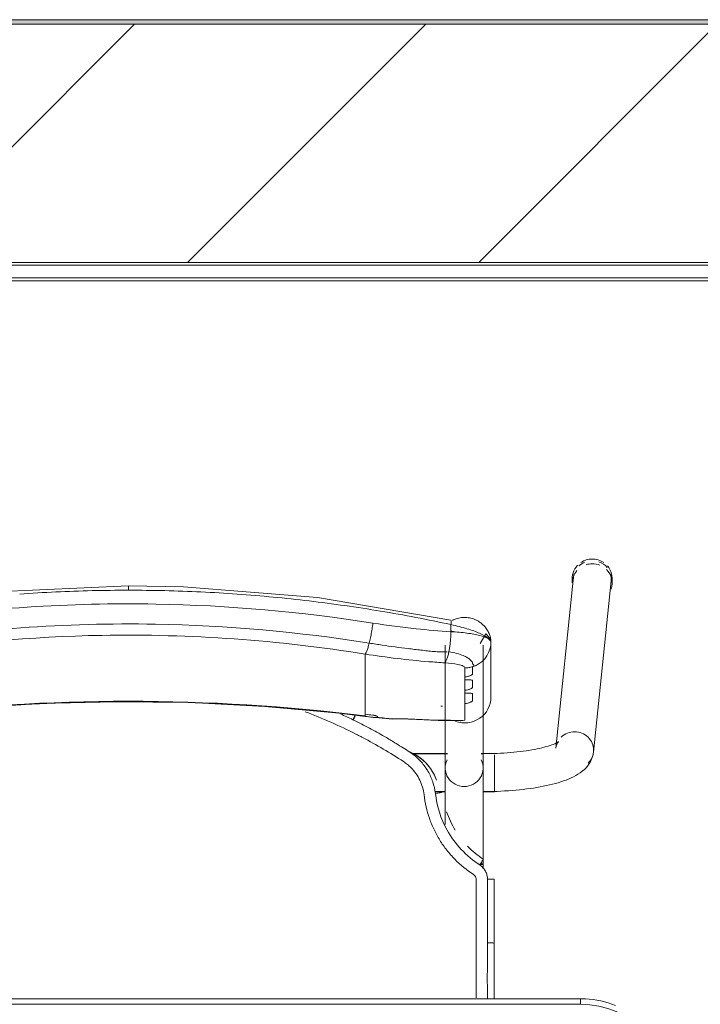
# Model space of a CAD drawing. Header units: metres. Extents: x 3 to 42.2, y -72.9 to -48.7.
# Tile 147 of 189: x 35.762 to 36.134, y -51.58 to -51.043. Entities that reach past the tile are written whole.
import ezdxf

# ---------------------------------------------------------------- set-up
doc = ezdxf.new("R2010")
doc.units = ezdxf.units.M
for name, color, linetype, lineweight in [('A-WALL', 7, 'Continuous', 18), ('A-WALL-PATT', 7, 'Continuous', 18), ('I-FURN', 7, 'Continuous', 18), ('I-WALL', 7, 'Continuous', 18)]:
    doc.layers.add(name, color=color, linetype=linetype, lineweight=lineweight)

# ---------------------------------------------------------------- blocks, each defined once
blk = doc.blocks.new('ConjuntoParaAlunoTamanho6 - CJA06_ConjuntoParaAlunoTamanho6-V46-1PAV')
at = {"layer": 'I-FURN', "color": 253, "true_color": 0xaaaaaa}
for p, q in [((0.24321, 0.29526), (0.23354, 0.20182)), ((0.24254, 0.29456), (0.24254, 0.29197)), ((0.25413, 0.19969), (0.2638, 0.29312)), ((0.2643, 0.29197), (0.2643, 0.29456)), ((0.17315, 0.25812), (0.17315, 0.19097)), ((0.19385, 0.19097), (0.19385, 0.25812)), ((0.1981, 0.22964), (0.1981, 0.25969)), ((0.12943, 0.2438), (0.12943, 0.25317)), ((0.17457, 0.25441), (0.17513, 0.25435)), ((0.1959, 0.25221), (0.19685, 0.25395)), ((0.19685, 0.25395), (0.19754, 0.2558)), ((0.19471, 0.25062), (0.1959, 0.25221)), ((0.12943, 0.24214), (0.12943, 0.2438)), ((0.12943, 0.24214), (0.12943, 0.23653)), ((0.12943, 0.23653), (0.12943, 0.23486)), ((0.18386, 0.23904), (0.18386, 0.24073)), ((0.12943, 0.23486), (0.12943, 0.22925)), ((0.18386, 0.23176), (0.18386, 0.23345)), ((0.12943, 0.22759), (0.12943, 0.22925)), ((0.12943, 0.22759), (0.12943, 0.22197)), ((0.18386, 0.21701), (0.18386, 0.22617)), ((0.12943, 0.22031), (0.12943, 0.22197)), ((0.12946, 0.21915), (0.14434, 0.21757)), ((0.17944, 0.21689), (0.18173, 0.21678)), ((0.17429, 0.19894), (0.15474, 0.19894)), ((0.2, 0.19894), (0.19271, 0.19894)), ((0.17429, 0.19879), (0.15494, 0.19879)), ((0.19385, 0.19879), (0.19271, 0.19879)), ((0.19385, 0.19845), (0.19385, 0.19879)), ((0.19385, 0.19764), (0.19385, 0.19845)), ((0.19385, 0.1916), (0.19385, 0.19367)), ((0.2, 0.1938), (0.2, 0.19814)), ((0.2, 0.18573), (0.2, 0.19364)), ((0.19385, 0.18582), (0.19385, 0.18688)), ((0.19385, 0.18371), (0.19385, 0.18582)), ((0.2, 0.17794), (0.2, 0.1856)), ((0.16757, 0.17809), (0.17268, 0.17809)), ((0.1676, 0.17794), (0.17323, 0.17794)), ((0.19377, 0.17794), (0.2, 0.17794)), ((0.19385, 0.17809), (0.19385, 0.17951)), ((0.19385, 0.13604), (0.19385, 0.13857)), ((0.19983, 0.13021), (0.19982, 0.0953)), ((0.19982, 0.06497), (0.19982, 0.0953)), ((0.247, 0.06497), (-0.247, 0.06497)), ((0.247, 0.06497), (-0.247, 0.06497)), ((0.247, 0.06497), (0.247, 0.06197))]:
    blk.add_line(p, q, dxfattribs=at)
at = {"layer": 'I-FURN', "color": 253, "true_color": 0xaaaaaa, "flags": 128}
for points in [[(0.0001, 0.2904), (-0.07267, 0.28721), (-0.14486, 0.2777), (-0.17603, 0.27161)], [(0.17623, 0.27161), (0.10331, 0.28398), (0.03018, 0.28985), (0.0001, 0.2904)], [(0.17627, 0.2654), (0.17627, 0.26637), (0.17627, 0.26734), (0.17627, 0.26831), (0.17627, 0.26928)], [(0.1981, 0.25971), (0.19792, 0.26092), (0.19739, 0.26208), (0.1954, 0.2642), (0.19227, 0.25896)], [(0.19754, 0.2558), (0.19796, 0.25773), (0.1981, 0.25969)], [(0.1981, 0.25971), (0.1981, 0.2522), (0.1981, 0.24468)], [(0.1981, 0.22964), (0.1981, 0.23715), (0.1981, 0.24467), (0.1981, 0.25218), (0.1981, 0.25969)], [(0.1881, 0.24628), (0.18997, 0.24701), (0.19172, 0.24799)], [(0.19172, 0.24799), (0.19331, 0.2492), (0.19471, 0.25062)], [(0.18386, 0.24073), (0.18386, 0.24195), (0.18386, 0.24317), (0.18386, 0.24439), (0.18386, 0.24561)], [(0.1881, 0.24628), (0.1881, 0.24532), (0.1881, 0.24435), (0.1881, 0.24339), (0.1881, 0.24243)], [(0.18386, 0.23345), (0.18386, 0.23485), (0.18386, 0.23624), (0.18386, 0.23764), (0.18386, 0.23904)], [(0.1881, 0.23868), (0.1881, 0.2378), (0.1881, 0.23692), (0.1881, 0.23603), (0.1881, 0.23515)], [(0.18386, 0.22617), (0.18386, 0.22757), (0.18386, 0.22897), (0.18386, 0.23036), (0.18386, 0.23176)], [(0.1881, 0.23141), (0.1881, 0.23052), (0.1881, 0.22964), (0.1881, 0.22876), (0.1881, 0.22787)], [(-0.12926, 0.21915), (-0.08865, 0.22342), (-0.0479, 0.2261), (-0.00707, 0.22717), (0.03376, 0.22666), (0.07455, 0.22454), (0.11521, 0.22083), (0.12946, 0.21915)], [(0.12943, 0.21937), (0.12943, 0.21961), (0.12943, 0.21984), (0.12943, 0.22007), (0.12943, 0.22031)], [(0.1361, 0.21901), (0.1361, 0.21893), (0.1361, 0.21886), (0.1361, 0.21878), (0.1361, 0.2187)], [(0.15351, 0.21761), (0.16928, 0.2169), (0.18131, 0.21677)], [(0.18173, 0.21678), (0.18279, 0.21686), (0.18386, 0.21701)], [(0.23507, 0.20536), (0.23501, 0.20531), (0.23482, 0.20518), (0.23451, 0.20499), (0.23408, 0.20476), (0.23355, 0.20449), (0.23291, 0.2042), (0.23217, 0.20389), (0.23133, 0.20358), (0.23041, 0.20326), (0.22941, 0.20294), (0.22832, 0.20262), (0.22717, 0.2023), (0.22594, 0.20199), (0.22464, 0.20169), (0.22328, 0.2014), (0.22186, 0.20112), (0.22039, 0.20086), (0.21886, 0.2006), (0.21729, 0.20036), (0.21567, 0.20014), (0.214, 0.19993), (0.2123, 0.19973), (0.21057, 0.19956), (0.2088, 0.1994), (0.207, 0.19926), (0.20518, 0.19913), (0.20334, 0.19903), (0.20148, 0.19894), (0.19961, 0.19888), (0.19772, 0.19883), (0.19583, 0.1988), (0.19394, 0.19879), (0.19385, 0.19879)], [(0.23354, 0.20182), (0.23373, 0.20287), (0.23403, 0.20376), (0.23437, 0.20445), (0.23469, 0.20492), (0.23492, 0.20521), (0.23505, 0.20534), (0.23507, 0.20536)], [(0.25413, 0.19969), (0.25375, 0.19762), (0.25311, 0.19572), (0.25226, 0.19403), (0.25129, 0.19256), (0.25023, 0.19128), (0.24913, 0.19017), (0.24799, 0.18919), (0.24683, 0.18832), (0.24563, 0.18753), (0.24441, 0.18681), (0.24316, 0.18615), (0.24188, 0.18553), (0.24055, 0.18496), (0.23919, 0.18441), (0.23778, 0.1839), (0.23633, 0.18341), (0.23483, 0.18295), (0.2333, 0.18251), (0.23171, 0.1821), (0.23008, 0.1817), (0.22841, 0.18133), (0.2267, 0.18098), (0.22495, 0.18064), (0.22315, 0.18033), (0.22132, 0.18004), (0.21946, 0.17976), (0.21756, 0.17951), (0.21562, 0.17928), (0.21366, 0.17906), (0.21168, 0.17887), (0.20967, 0.1787), (0.20763, 0.17855), (0.20558, 0.17842), (0.20352, 0.17831), (0.20144, 0.17823), (0.19935, 0.17816), (0.19725, 0.17811), (0.19515, 0.17809), (0.19385, 0.17809)], [(0.17315, 0.16015), (0.17315, 0.162), (0.17315, 0.16382), (0.17315, 0.1656), (0.17315, 0.16735), (0.17315, 0.16905), (0.17315, 0.17071), (0.17315, 0.17233), (0.17315, 0.1739), (0.17315, 0.17541), (0.17315, 0.17687), (0.17315, 0.17828), (0.17315, 0.17963), (0.17315, 0.18092), (0.17315, 0.18215), (0.17315, 0.18331), (0.17315, 0.18441), (0.17315, 0.18544), (0.17315, 0.1864), (0.17315, 0.18729), (0.17315, 0.1881), (0.17315, 0.18885), (0.17315, 0.18951), (0.17315, 0.19011), (0.17315, 0.19062), (0.17315, 0.19097)], [(0.19385, 0.19097), (0.19385, 0.19051), (0.19385, 0.18998), (0.19385, 0.18937), (0.19385, 0.18869), (0.19385, 0.18793), (0.19385, 0.1871), (0.19385, 0.18619), (0.19385, 0.18522), (0.19385, 0.18417), (0.19385, 0.18306), (0.19385, 0.18188), (0.19385, 0.18064), (0.19385, 0.17934), (0.19385, 0.17798), (0.19385, 0.17656), (0.19385, 0.17508), (0.19385, 0.17355), (0.19385, 0.17198), (0.19385, 0.17035), (0.19385, 0.16868), (0.19385, 0.16696), (0.19385, 0.16521), (0.19385, 0.16342), (0.19385, 0.16159), (0.19385, 0.15974), (0.19385, 0.15785), (0.19385, 0.15594), (0.19385, 0.15401), (0.19385, 0.15206), (0.19385, 0.15009), (0.19385, 0.14811), (0.19385, 0.14612), (0.19385, 0.14413), (0.19385, 0.14213), (0.19385, 0.14013), (0.19385, 0.13857)], [(0.16841, 0.18432), (0.16841, 0.18434), (0.16841, 0.18435), (0.16841, 0.18437), (0.16841, 0.18438)], [(0.19623, 0.13025), (0.19623, 0.12639), (0.19623, 0.12254), (0.19623, 0.11868), (0.19623, 0.11483), (0.19623, 0.11097), (0.19623, 0.10712), (0.19623, 0.10327), (0.19623, 0.09941), (0.19623, 0.09556)], [(0.2662, 0.06136), (0.26421, 0.06209), (0.2622, 0.06274), (0.26015, 0.06331), (0.25809, 0.06379), (0.25601, 0.0642), (0.25391, 0.06451), (0.25181, 0.06475), (0.24969, 0.0649), (0.24757, 0.06496), (0.247, 0.06497)], [(0.247, 0.06197), (0.1235, 0.06197), (0, 0.06197), (-0.1235, 0.06197), (-0.247, 0.06197)], [(-0.247, 0.06197), (-0.1235, 0.06197), (0, 0.06197), (0.1235, 0.06197), (0.247, 0.06197)]]:
    blk.add_lwpolyline(points, dxfattribs=at)
at = {"layer": 'I-FURN', "color": 253, "true_color": 0xaaaaaa}
for start in [360, 0]:
    blk.add_arc((0.247, 0.01197), 0.05, start, 90, dxfattribs=at)
for centre, major_axis, ratio, start_param, end_param in [((0.25342, 0.29456), (0.01088, 0), 0.965926, 2.404321, 3.312013), ((0.25351, 0.29419), (-0.01029, 0.00107), 0.967158, 5.223081, 5.597593), ((0.25342, 0.29456), (0.01088, 0), 0.965926, 1.570796, 2.182166), ((0.25342, 0.29197), (0.01088, 0), 0.965926, 1.581694, 1.883969), ((0.25342, 0.29456), (-0.01088, 0), 0.965926, 4.098128, 4.712389), ((0.25342, 0.29197), (0.01088, 0), 0.965926, 1.176355, 1.570796), ((0.25351, 0.29419), (-0.01029, 0.00107), 0.967158, 3.921544, 4.46746), ((0.25342, 0.29456), (0.01088, 0), 0.965926, 6.052088, 6.985956), ((0.25342, 0.29197), (0.01088, 0), 0.965926, 2.446266, 3.141593), ((0.25351, 0.29419), (-0.01029, 0.00107), 0.967158, 6.102343, 6.382991), ((0.25342, 0.29197), (0.01088, 0), 0.965926, 5.959867, 7.062609), ((0.25351, 0.29419), (-0.01029, 0.00107), 0.967158, 3.141593, 3.502975), ((0.0001, -0.77159), (1.0211, 0), 0.978148, 1.443771, 1.697822), ((0.0001, -0.77117), (1.0209, 0), 0.978148, 1.443771, 1.697822), ((0.1837, 0.22964), (0.0144, 0), 0.978148, 4.362105, 6.283185), ((0.17947, 0.60128), (0.385, 0), 0.978148, 4.689765, 4.691852), ((0.17947, 0.60356), (0.395, 0), 0.978148, 4.585364, 4.595996), ((0.17947, 0.60221), (0.3948, 0), 0.978148, 4.585364, 4.595936), ((0.17947, 0.60263), (0.395, 0), 0.978148, 4.602237, 4.623287), ((0.14521, 0.22754), (0.00087, 0.00996), 0.018501, 2.93296, 3.325659), ((0.17947, 0.60336), (0.395, 0), 0.978148, 4.644485, 4.723499), ((0.24383, 0.20075), (-0.01029, 0.00107), 0.967158, 4.812195, 5.597593), ((0.24383, 0.20075), (-0.01029, 0.00107), 0.967158, 3.241398, 4.812195), ((0.24383, 0.20075), (-0.01029, 0.00107), 0.967158, 2.456, 3.241398), ((0.1835, 0.19097), (0.01035, 0), 0.978148, 2.686587, 4.712389), ((0.1835, 0.19097), (0.01035, 0), 0.978148, 4.712389, 6.738191), ((0.1835, 0.13857), (0.01035, 0), 0.069756, 5.759587, 6.776353)]:
    blk.add_ellipse(centre, major_axis=major_axis, ratio=ratio, start_param=start_param, end_param=end_param, dxfattribs=at)
for points in [[(0.0001, 0.29036), (0.0001, 0.29029), (0.0001, 0.29001), (0.0001, 0.28916), (0.0001, 0.28841), (0.0001, 0.28802)], [(-0.03953, 0.28708), (-0.04612, 0.28677), (-0.05271, 0.28638), (-0.05929, 0.28591)], [(-0.01972, 0.28779), (-0.02633, 0.28763), (-0.03293, 0.2874), (-0.03953, 0.28708)], [(0.0001, 0.28802), (-0.00651, 0.28802), (-0.01312, 0.28795), (-0.01972, 0.28779)], [(0.01992, 0.28779), (0.01332, 0.28795), (0.00671, 0.28802), (0.0001, 0.28802)], [(0.03973, 0.28708), (0.03313, 0.2874), (0.02653, 0.28763), (0.01992, 0.28779)], [(0.0595, 0.28591), (0.05292, 0.28638), (0.04633, 0.28677), (0.03973, 0.28708)], [(0.07921, 0.28427), (0.07265, 0.28489), (0.06608, 0.28544), (0.0595, 0.28591)], [(0.09885, 0.28217), (0.09232, 0.28294), (0.08577, 0.28365), (0.07921, 0.28427)], [(0.11839, 0.27961), (0.11189, 0.28054), (0.10538, 0.28139), (0.09885, 0.28217)], [(0.13782, 0.27661), (0.13136, 0.27768), (0.12489, 0.27868), (0.11839, 0.27961)], [(0.15712, 0.27316), (0.15071, 0.27438), (0.14427, 0.27553), (0.13782, 0.27661)], [(0.13164, 0.25914), (0.13175, 0.25959), (0.13198, 0.26053), (0.13231, 0.26203), (0.13262, 0.26359), (0.13292, 0.2652), (0.1332, 0.26684), (0.13344, 0.26848), (0.13359, 0.26956), (0.13366, 0.2701)], [(0.17627, 0.26928), (0.16991, 0.27065), (0.16353, 0.27194), (0.15712, 0.27316)], [(0.17627, 0.26928), (0.17633, 0.26966), (0.17642, 0.27037), (0.17644, 0.2712), (0.17636, 0.27149), (0.1763, 0.27156)], [(0.17513, 0.25435), (0.1752, 0.25471), (0.17534, 0.25544), (0.17553, 0.25659), (0.17571, 0.25778), (0.17586, 0.25902), (0.17599, 0.26028), (0.1761, 0.26156), (0.17618, 0.26285), (0.17624, 0.26413), (0.17626, 0.26498), (0.17627, 0.2654)], [(0.1981, 0.25969), (0.1981, 0.26035), (0.19703, 0.26165), (0.19239, 0.26338), (0.18523, 0.2647), (0.17934, 0.26523), (0.17627, 0.2654)], [(0.17811, 0.26528), (0.17751, 0.26545), (0.1769, 0.26561), (0.17629, 0.26577)], [(0.12943, 0.25317), (0.12952, 0.25327), (0.1297, 0.25353), (0.13, 0.25409), (0.13031, 0.25481), (0.13064, 0.25568), (0.13097, 0.2567), (0.1313, 0.25786), (0.13153, 0.2587), (0.13164, 0.25914)], [(0.17285, 0.2484), (0.17297, 0.2485), (0.1732, 0.24877), (0.17355, 0.24934), (0.17389, 0.25006), (0.17423, 0.25093), (0.17455, 0.25195), (0.17485, 0.25308), (0.17504, 0.25392), (0.17513, 0.25435)], [(0.18386, 0.24561), (0.18422, 0.24561), (0.18494, 0.24565), (0.18601, 0.24578), (0.18707, 0.24599), (0.18776, 0.24617), (0.1881, 0.24628)], [(0.12434, 0.2095), (0.11529, 0.21408), (0.10607, 0.21814), (0.09666, 0.22168)], [(0.11594, 0.2205), (0.11821, 0.21947), (0.12046, 0.21841), (0.1227, 0.21732)], [(0.1227, 0.21732), (0.12291, 0.21776), (0.12336, 0.21866), (0.12377, 0.21945), (0.12395, 0.2198)], [(0.12436, 0.21651), (0.12408, 0.21665), (0.12353, 0.21692), (0.12297, 0.21719), (0.1227, 0.21732)], [(0.12334, 0.21813), (0.12319, 0.21783), (0.12304, 0.21753), (0.12289, 0.21723)], [(0.12395, 0.21936), (0.12377, 0.21898), (0.12356, 0.21856), (0.12335, 0.21813)], [(0.14098, 0.20758), (0.13826, 0.20916), (0.13276, 0.21224), (0.12717, 0.21512), (0.12436, 0.21651)], [(0.1336, 0.21981), (0.13377, 0.21979), (0.1341, 0.21974), (0.13456, 0.21967), (0.13499, 0.21957), (0.13538, 0.21946), (0.13569, 0.21935), (0.13593, 0.21923), (0.13606, 0.21912), (0.1361, 0.21905), (0.1361, 0.21901)], [(0.1361, 0.2187), (0.1361, 0.21868), (0.13609, 0.21865), (0.13607, 0.21862), (0.13605, 0.2186)], [(0.14432, 0.21779), (0.14576, 0.21776), (0.1486, 0.21775), (0.15133, 0.21782), (0.15267, 0.21788)], [(0.15267, 0.21788), (0.1532, 0.21758), (0.15369, 0.21752), (0.15417, 0.21772)], [(0.12798, 0.20762), (0.12738, 0.20794), (0.12617, 0.20857), (0.12495, 0.20919), (0.12434, 0.2095)], [(0.1504, 0.19445), (0.14673, 0.19684), (0.13935, 0.20142), (0.13181, 0.20561), (0.12798, 0.20762)], [(0.14635, 0.20432), (0.14546, 0.20487), (0.14368, 0.20597), (0.14188, 0.20704), (0.14098, 0.20758)], [(0.15378, 0.19963), (0.15256, 0.20043), (0.1501, 0.202), (0.14762, 0.20355), (0.14638, 0.20431)], [(0.15863, 0.1971), (0.15703, 0.19822), (0.15531, 0.19916), (0.1535, 0.1999)], [(0.15374, 0.19972), (0.15472, 0.19931), (0.15575, 0.19881), (0.1568, 0.1982)], [(0.1625, 0.1911), (0.16134, 0.1928), (0.15869, 0.19594), (0.1555, 0.19851), (0.15378, 0.19963)], [(0.15448, 0.19112), (0.15386, 0.19174), (0.15256, 0.19292), (0.15114, 0.19396), (0.1504, 0.19445)], [(0.16156, 0.17636), (0.16124, 0.17915), (0.15968, 0.18454), (0.15645, 0.18912), (0.15448, 0.19112)], [(0.16371, 0.18924), (0.16352, 0.18955), (0.16313, 0.19018), (0.16271, 0.1908), (0.1625, 0.1911)], [(0.16774, 0.17706), (0.1675, 0.1792), (0.16656, 0.18343), (0.16479, 0.18738), (0.16371, 0.18924)], [(0.16501, 0.19076), (0.16537, 0.19026), (0.16604, 0.18925), (0.16695, 0.18767), (0.16775, 0.18603), (0.1682, 0.1849), (0.16841, 0.18432)], [(0.17146, 0.1778), (0.17147, 0.17776), (0.17128, 0.17766), (0.17046, 0.17746), (0.16921, 0.17725), (0.16823, 0.17712), (0.16774, 0.17706)], [(0.1786, 0.15703), (0.17667, 0.16018), (0.1751, 0.16355), (0.1739, 0.16704)], [(0.19391, 0.14119), (0.19084, 0.14321), (0.18795, 0.1456), (0.18537, 0.14827)], [(0.19199, 0.13805), (0.19225, 0.13846), (0.19278, 0.13928), (0.19344, 0.14033), (0.19385, 0.14103), (0.19393, 0.14119), (0.19391, 0.14119)], [(0.19623, 0.13025), (0.19622, 0.13104), (0.19604, 0.13255), (0.19519, 0.13473), (0.19383, 0.13663), (0.19265, 0.13762), (0.19199, 0.13805)], [(0.19, 0.13025), (0.19, 0.1305), (0.18994, 0.13099), (0.18966, 0.1317), (0.18922, 0.13231), (0.18884, 0.13263), (0.18863, 0.13277)], [(0.19, 0.09555), (0.19, 0.09868), (0.19, 0.10482), (0.19, 0.11314), (0.19, 0.12173), (0.19, 0.1274), (0.19, 0.13025)], [(0.19982, 0.1302), (0.19984, 0.13021), (0.19969, 0.13022), (0.19891, 0.13024), (0.1977, 0.13025), (0.19672, 0.13025), (0.19623, 0.13025)], [(0.19982, 0.1302), (0.19982, 0.12729), (0.19982, 0.12438), (0.19982, 0.12147)], [(0.19982, 0.09529), (0.19982, 0.1011), (0.19982, 0.11273), (0.19982, 0.12438), (0.19982, 0.1302)], [(0.19982, 0.11273), (0.19982, 0.10691), (0.19982, 0.1011), (0.19982, 0.09528)], [(0.19623, 0.09556), (0.19662, 0.09556), (0.19701, 0.09556), (0.19738, 0.09555)], [(0.19738, 0.09555), (0.19775, 0.09554), (0.1981, 0.09553), (0.19841, 0.09551)], [(0.19982, 0.0953), (0.19982, 0.0953), (0.19982, 0.09529), (0.19982, 0.09529)], [(0.19982, 0.06497), (0.19982, 0.07507), (0.19982, 0.08518), (0.19982, 0.09529)], [(0.19982, 0.07534), (0.19982, 0.07188), (0.19982, 0.06842), (0.19982, 0.06497)]]:
    blk.add_open_spline(points, degree=3, dxfattribs=at)
for points, knots in [([(-0.12475, 0.27143), (-0.07876, 0.2782), (0.00815, 0.28389), (0.09466, 0.27626), (0.13366, 0.2701)], [-0.9669492, -0.9669492, -0.9669492, -0.9669492, -0.4444444, 0, 0, 0, 0]), ([(-0.13144, 0.25914), (-0.08343, 0.26683), (0.00512, 0.27318), (0.09323, 0.26529), (0.13164, 0.25914)], [-1, -1, -1, -1, -0.444444, 0, 0, 0, 0]), ([(0.13366, 0.2701), (0.14155, 0.26885), (0.15578, 0.26699), (0.16997, 0.2658), (0.17627, 0.2654)], [-1, -1, -1, -1, -0.444444, 0, 0, 0, 0]), ([(0.17627, 0.26928), (0.1778, 0.26895), (0.18084, 0.26823), (0.1851, 0.26704), (0.18885, 0.26578), (0.19302, 0.26411), (0.19708, 0.26187), (0.1981, 0.26034), (0.1981, 0.25971)], [0, 0, 0, 0, 0.125, 0.25, 0.375, 0.5, 0.75, 1, 1, 1, 1]), ([(0.17706, 0.27156), (0.1777, 0.27189), (0.17929, 0.27256), (0.18196, 0.27315), (0.18496, 0.2732), (0.18741, 0.27274), (0.18905, 0.27216), (0.18996, 0.27176), (0.19062, 0.27143), (0.19127, 0.27106), (0.19212, 0.27051), (0.19313, 0.26973), (0.19423, 0.2687), (0.19516, 0.26763), (0.19594, 0.26656), (0.1966, 0.26547), (0.19712, 0.26439), (0.19752, 0.26334), (0.1978, 0.26234), (0.19804, 0.26108), (0.1981, 0.26023), (0.1981, 0.25971)], [0.3292159, 0.3292159, 0.3292159, 0.3292159, 0.375, 0.4375, 0.5, 0.5625, 0.59375, 0.609375, 0.625, 0.640625, 0.65625, 0.6875, 0.71875, 0.75, 0.78125, 0.8125, 0.84375, 0.875, 0.90625, 0.9375, 1, 1, 1, 1]), ([(0.12943, 0.25317), (0.08224, 0.26075), (-0.00484, 0.26702), (-0.09148, 0.25924), (-0.12923, 0.25317)], [-1, -1, -1, -1, -0.444444, 0, 0, 0, 0]), ([(0.13164, 0.25914), (0.13399, 0.25877), (0.13871, 0.25805), (0.14577, 0.25706), (0.15166, 0.25629), (0.15577, 0.2558), (0.15812, 0.25552), (0.15988, 0.25532), (0.16163, 0.25511), (0.16339, 0.25489), (0.16514, 0.25469), (0.16691, 0.25455), (0.16868, 0.25447), (0.17104, 0.2544), (0.17282, 0.25442), (0.17401, 0.25447)], [0, 0, 0, 0, 0.166667, 0.333333, 0.5, 0.583333, 0.625, 0.666667, 0.708333, 0.75, 0.791667, 0.833333, 0.875, 0.916667, 1, 1, 1, 1]), ([(0.19589, 0.26257), (0.19565, 0.26263), (0.19517, 0.26271), (0.1947, 0.26267), (0.19448, 0.26263)], [0.3140409, 0.3140409, 0.3140409, 0.3140409, 0.375, 0.4333514, 0.4333514, 0.4333514, 0.4333514]), ([(0.1981, 0.25971), (0.1981, 0.26024), (0.19787, 0.26101), (0.19723, 0.26183), (0.19682, 0.26214), (0.1966, 0.26226)], [0, 0, 0, 0, 0.125, 0.1875, 0.25, 0.25, 0.25, 0.25]), ([(0.12943, 0.25317), (0.13522, 0.25225), (0.14681, 0.25064), (0.16129, 0.24919), (0.16997, 0.24858), (0.17285, 0.2484)], [0, 0, 0, 0, 0.4, 0.8, 1, 1, 1, 1]), ([(0.17513, 0.25435), (0.17661, 0.25414), (0.17948, 0.25358), (0.18284, 0.25246), (0.1849, 0.25145), (0.18608, 0.25069), (0.18754, 0.24953), (0.18812, 0.24854), (0.1881, 0.24778)], [0, 0, 0, 0, 0.2, 0.4, 0.55, 0.625, 0.7, 1, 1, 1, 1]), ([(0.17285, 0.2484), (0.17555, 0.24823), (0.17966, 0.24775), (0.18317, 0.24668), (0.18386, 0.24597), (0.18386, 0.24561)], [0, 0, 0, 0, 0.444444, 0.722222, 1, 1, 1, 1]), ([(0.1881, 0.24778), (0.18821, 0.24772), (0.18836, 0.24763), (0.18849, 0.24751), (0.18856, 0.24744), (0.1886, 0.24738), (0.18864, 0.24733), (0.1887, 0.24726), (0.18876, 0.24718), (0.1888, 0.24708), (0.18879, 0.247), (0.18877, 0.24693), (0.18873, 0.24686), (0.18866, 0.24676), (0.1885, 0.24657), (0.18828, 0.2464), (0.1881, 0.24628)], [0, 0, 0, 0, 0.166667, 0.25, 0.291667, 0.333333, 0.375, 0.416667, 0.5, 0.583333, 0.625, 0.666667, 0.708333, 0.75, 0.833333, 1, 1, 1, 1]), ([(0.1881, 0.24243), (0.1881, 0.24236), (0.18804, 0.24222), (0.18782, 0.24198), (0.18743, 0.2417), (0.18691, 0.24142), (0.18629, 0.24117), (0.18532, 0.24088), (0.18448, 0.24075), (0.18386, 0.24073)], [0, 0, 0, 0, 0.125, 0.25, 0.375, 0.5, 0.625, 0.75, 1, 1, 1, 1]), ([(0.18386, 0.23904), (0.18448, 0.23902), (0.18532, 0.23903), (0.18629, 0.23904), (0.18691, 0.23904), (0.18743, 0.23902), (0.18782, 0.23896), (0.18804, 0.23885), (0.1881, 0.23875), (0.1881, 0.23868)], [0, 0, 0, 0, 0.25, 0.375, 0.5, 0.625, 0.75, 0.875, 1, 1, 1, 1]), ([(0.1881, 0.23515), (0.1881, 0.23508), (0.18804, 0.23494), (0.18782, 0.2347), (0.18743, 0.23442), (0.18691, 0.23414), (0.18629, 0.23389), (0.18532, 0.2336), (0.18448, 0.23348), (0.18386, 0.23345)], [0, 0, 0, 0, 0.125, 0.25, 0.375, 0.5, 0.625, 0.75, 1, 1, 1, 1]), ([(0.18386, 0.23176), (0.18448, 0.23175), (0.18532, 0.23175), (0.18629, 0.23176), (0.18691, 0.23176), (0.18743, 0.23174), (0.18782, 0.23168), (0.18804, 0.23158), (0.1881, 0.23147), (0.1881, 0.23141)], [0, 0, 0, 0, 0.25, 0.375, 0.5, 0.625, 0.75, 0.875, 1, 1, 1, 1]), ([(0.1881, 0.22787), (0.1881, 0.22781), (0.18804, 0.22767), (0.18782, 0.22742), (0.18743, 0.22714), (0.18691, 0.22687), (0.18629, 0.22661), (0.18532, 0.22633), (0.18448, 0.2262), (0.18386, 0.22617)], [0, 0, 0, 0, 0.125, 0.25, 0.375, 0.5, 0.625, 0.75, 1, 1, 1, 1]), ([(0.13605, 0.2186), (0.13602, 0.21857), (0.13593, 0.21853), (0.13575, 0.2185), (0.13549, 0.21849), (0.13508, 0.2185), (0.13445, 0.21856), (0.1339, 0.21862), (0.1336, 0.21866)], [0, 0, 0, 0, 0.125, 0.25, 0.375, 0.5, 0.75, 1, 1, 1, 1]), ([(0.15683, 0.19818), (0.15764, 0.19771), (0.15919, 0.19669), (0.16207, 0.19434), (0.16393, 0.19226), (0.16501, 0.19076)], [0, 0, 0, 0, 0.25, 0.5, 1, 1, 1, 1]), ([(0.16841, 0.18438), (0.16796, 0.18563), (0.16686, 0.18807), (0.16383, 0.19273), (0.16081, 0.19558), (0.15863, 0.1971)], [0, 0, 0, 0, 0.25, 0.5, 1, 1, 1, 1]), ([(0.18863, 0.13277), (0.18486, 0.13521), (0.17974, 0.13937), (0.17389, 0.14605), (0.17007, 0.15149), (0.1669, 0.15732), (0.16353, 0.16552), (0.16208, 0.17192), (0.16156, 0.17636)], [0, 0, 0, 0, 0.25, 0.375, 0.5, 0.625, 0.75, 1, 1, 1, 1]), ([(0.16774, 0.17706), (0.16854, 0.1701), (0.17345, 0.15474), (0.18461, 0.14281), (0.19199, 0.13805)], [0, 0, 0, 0, 0.444444, 1, 1, 1, 1]), ([(0.19, 0.06548), (0.19, 0.06617), (0.19, 0.06811), (0.19, 0.07088), (0.19, 0.07365), (0.19, 0.07618), (0.19, 0.07838), (0.19, 0.0801), (0.19, 0.08153), (0.19, 0.08284), (0.19, 0.08398), (0.19, 0.08486), (0.19, 0.08558), (0.19, 0.08626), (0.19, 0.0868), (0.19, 0.08716), (0.19, 0.08749), (0.19, 0.08795), (0.19, 0.08848), (0.19, 0.089), (0.19, 0.08963), (0.19, 0.09074), (0.19, 0.09261), (0.19, 0.0945), (0.19, 0.09555)], [0.4659091, 0.4659091, 0.4659091, 0.4659091, 0.4772727, 0.5, 0.5227273, 0.5454545, 0.5681818, 0.5909091, 0.6136364, 0.6363636, 0.6590909, 0.6818182, 0.7045455, 0.7272727, 0.75, 0.7727273, 0.7954545, 0.8181818, 0.8409091, 0.8636364, 0.8863636, 0.9090909, 0.9545455, 1, 1, 1, 1]), ([(0.19618, 0.06498), (0.19616, 0.06721), (0.1961, 0.07741), (0.19616, 0.08755), (0.19623, 0.09556)], [0.8400419, 0.8400419, 0.8400419, 0.8400419, 0.875, 1, 1, 1, 1]), ([(0.19841, 0.09551), (0.19872, 0.09549), (0.19926, 0.09545), (0.19973, 0.09538), (0.19982, 0.09532), (0.19982, 0.0953)], [0.4, 0.4, 0.4, 0.4, 0.6, 0.8, 0.9699288, 0.9699288, 0.9699288, 0.9699288])]:
    blk.add_open_spline(points, degree=3, knots=knots, dxfattribs=at)
blk = doc.blocks.new('4 GRE - ESCOLA DE CINEMA E AUDIOVISUAL CINE REX R07_rvt-1-1PAV')
at = {"layer": 'A-WALL-PATT', "true_color": 0xd4d4d4}
h = blk.add_hatch(dxfattribs=at)
h.set_pattern_fill('FP_1', color=254, style=0, pattern_type=2)
h.set_pattern_definition([(50, (21.555, -62.929), (0.5465545, -0.047815), [0.05715, -0.62865]), (355, (21.555, -62.929), (-0.105728, 0.573166), [0.04572, -0.50292]), (100.451, (21.601, -62.933), (0.440828, 0.525349), [0.04857, -0.53427]), (46.184, (21.555, -62.776), (0.813237, -0.12613), [0.08573, -0.94298]), (96.636, (21.623, -62.787), (0.712212, 0.742287), [0.07286, -0.80141]), (351.184, (21.555, -62.776), (0.712217, 0.742274), [0.06858, -0.75438]), (21, (21.631, -62.814), (0.454846, -0.306795), [0.05715, -0.62865]), (326, (21.631, -62.814), (0.185405, 0.55256), [0.04572, -0.50292]), (71.451, (21.669, -62.84), (0.640251, 0.245763), [0.04857, -0.53427]), (37.5, (21.555, -62.929), (0.009261, 0.2536672), [0.02515, -0.47168, 0.02515, -0.48539, -0.50482]), (37.5, (21.555, -62.929), (0.009261, 0.2536672), [-1.007, 0.02515, -0.47968]), (7.5, (21.555, -62.929), (0.2004558, 0.300546), [0.02515, -0.26594, 0.02515, -0.46025, -0.1924]), (7.5, (21.555, -62.929), (0.2004558, 0.300546), [-0.77648, 0.02515, -0.16726]), (327.5, (21.385, -62.929), (0.4067682, -0.0171882), [0.02515, -0.16535, 0.02515, -0.56921, -0.78867]), (327.5, (21.385, -62.929), (0.4067682, -0.0171882), [-0.78486, 0.02515, -0.76352]), (317.5, (21.309, -62.929), (0.444383, 0.0762794), [0.02515, -0.2225, 0.02515, -0.36957, -0.56007]), (317.5, (21.309, -62.929), (0.444383, 0.0762794), [-0.64237, 0.02515, -0.53492])])
h.paths.add_polyline_path([(42.15042, -51.04545), (42.15042, -51.04295), (40.31484, -51.04295), (40.31484, -51.04545), (40.91752, -51.04545)])
h.paths.add_polyline_path([(40.16734, -51.04545), (40.16984, -51.04545), (40.16984, -51.04295), (22.58484, -51.04295), (22.58484, -51.04545), (39.68462, -51.04545)])
h.paths.add_polyline_path([(22.43734, -51.04545), (22.43984, -51.04545), (22.43984, -51.04295), (21.54734, -51.04295), (21.54734, -51.04545), (22.42402, -51.04545)])
h = blk.add_hatch(dxfattribs=at)
h.set_pattern_fill('FP_2', color=254, style=0, pattern_type=2)
h.set_pattern_definition([(45, (21.555, -62.929), (-0.0795495, 0.0795495), [])])
h.paths.add_polyline_path([(40.19234, -51.17545), (40.19234, -51.04545), (22.56234, -51.04545), (22.56234, -51.17545), (39.8676, -51.17545), (39.8676, -51.04612), (40.1676, -51.04612), (40.1676, -51.17545), (40.16984, -51.17545)])
at = {"layer": 'A-WALL-PATT', "true_color": 0xeaeaea}
h = blk.add_hatch(dxfattribs=at)
h.set_pattern_fill('FP_21', color=254, style=0, pattern_type=2)
h.set_pattern_definition([(0, (21.555, -62.929), (0.381, 0.381), [0.1905, -0.5715]), (45, (21.65, -62.929), (-1.90495, 1.90495), []), (90, (21.65, -63.024), (-0.381, 0.381), [0.1905, -0.5715])])
h.paths.add_polyline_path([(39.8676, -51.17695), (39.8676, -51.17545), (35.16734, -51.17545), (35.16734, -51.17695), (39.68462, -51.17695)])
at = {"layer": 'A-WALL', "color": 253, "true_color": 0xaaaaaa}
for p, q in [((22.58484, -51.04295), (40.16984, -51.04295)), ((22.58734, -51.04545), (40.16734, -51.04545)), ((39.8676, -51.17545), (35.16734, -51.17545)), ((39.8676, -51.17695), (35.16734, -51.17695)), ((39.8591, -51.18395), (35.16734, -51.18395)), ((35.16734, -51.18545), (39.8576, -51.18545))]:
    blk.add_line(p, q, dxfattribs=at)
at = {"layer": 'I-WALL', "color": 253, "true_color": 0xaaaaaa}
for p, q in [((40.16734, -51.04545), (22.58734, -51.04545)), ((35.1771, -51.17545), (39.8676, -51.17545))]:
    blk.add_line(p, q, dxfattribs=at)
at = {"layer": 'I-FURN', "color": 253, "lineweight": 18, "true_color": 0xaaaaaa}
blk.add_blockref('ConjuntoParaAlunoTamanho6 - CJA06_ConjuntoParaAlunoTamanho6-V46-1PAV', (35.82168, -51.64244), dxfattribs=at)

msp = doc.modelspace()

# ---------------------------------------------------------------- block references
at = {"lineweight": 5}
msp.add_blockref('4 GRE - ESCOLA DE CINEMA E AUDIOVISUAL CINE REX R07_rvt-1-1PAV', (0, 0), dxfattribs=at)

doc.saveas('drawing.dxf')
